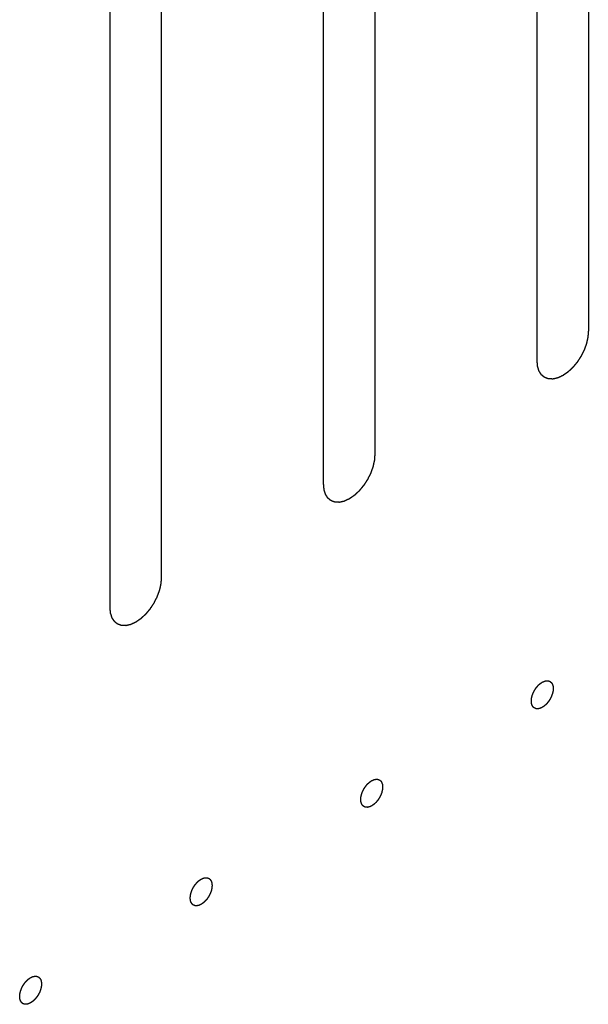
# Model space of a CAD drawing. Header units: inches. Extents: x 5 to 265, y 5 to 171.
# Tile 181 of 212: x 208.769 to 209.359, y 126.343 to 127.363. Entities that reach past the tile are written whole.
import ezdxf

# ---------------------------------------------------------------- set-up
doc = ezdxf.new("R2010")
doc.units = ezdxf.units.IN
doc.header["$LTSCALE"] = 14.96
doc.header["$MEASUREMENT"] = 0
doc.linetypes.add('HIDDEN', pattern=[0.2, 0.1, -0.1])
doc.layers.add('08_ALL_COSMETICS', color=7, linetype='CONTINUOUS')

msp = doc.modelspace()

# ---------------------------------------------------------------- linework, layer by layer
at = {"layer": '08_ALL_COSMETICS', "color": 7, "linetype": 'HIDDEN'}
for p, q in [((209.3587, 127.9996), (209.3587, 127.0402)), ((209.3056, 127.0095), (209.3056, 127.9689)), ((209.1373, 127.8718), (209.1373, 126.9124)), ((209.0843, 126.8818), (209.0843, 127.8412)), ((208.916, 127.744), (208.916, 126.7846)), ((208.863, 126.754), (208.863, 127.7134))]:
    msp.add_line(p, q, dxfattribs=at)
for points, knots in [([(209.3587, 127.0402), (209.3586, 127.0396), (209.3585, 127.0386), (209.3584, 127.037), (209.3583, 127.0357), (209.3582, 127.0348), (209.3582, 127.0343), (209.3582, 127.0339), (209.3581, 127.0335), (209.3579, 127.033), (209.3577, 127.032), (209.3574, 127.0306), (209.3571, 127.0293), (209.3569, 127.0283), (209.3568, 127.0278), (209.3567, 127.0273), (209.3565, 127.0269), (209.3563, 127.0264), (209.356, 127.0254), (209.3555, 127.024), (209.3549, 127.0226), (209.3546, 127.0216), (209.3544, 127.0211), (209.3543, 127.0207), (209.354, 127.0202), (209.3538, 127.0197), (209.3533, 127.0187), (209.3526, 127.0173), (209.3519, 127.016), (209.3514, 127.015), (209.3511, 127.0144), (209.3509, 127.014), (209.3506, 127.0137), (209.3503, 127.0131), (209.3497, 127.0123), (209.3489, 127.011), (209.3481, 127.0097), (209.3475, 127.0088), (209.3471, 127.0083), (209.3469, 127.0079), (209.3466, 127.0076), (209.3462, 127.0071), (209.3456, 127.0063), (209.3446, 127.0052), (209.3437, 127.0041), (209.343, 127.0033), (209.3426, 127.0028), (209.3423, 127.0025), (209.342, 127.0022), (209.3416, 127.0018), (209.3409, 127.0011), (209.3399, 127.0002), (209.3388, 126.9992), (209.3381, 126.9985), (209.3377, 126.9982), (209.3374, 126.9978), (209.3371, 126.9976), (209.3366, 126.9973), (209.3359, 126.9968), (209.3348, 126.9961), (209.3337, 126.9953), (209.3329, 126.9948), (209.3325, 126.9945), (209.3321, 126.9942), (209.3318, 126.9941), (209.3314, 126.9939), (209.3306, 126.9935), (209.3296, 126.993), (209.3285, 126.9925), (209.3278, 126.9922), (209.3273, 126.992), (209.327, 126.9918), (209.3267, 126.9918), (209.3263, 126.9917), (209.3256, 126.9915), (209.3245, 126.9913), (209.3235, 126.991), (209.3228, 126.9909), (209.3224, 126.9908), (209.322, 126.9907), (209.3218, 126.9907), (209.3214, 126.9907), (209.3207, 126.9908), (209.3198, 126.9908), (209.3188, 126.9908), (209.3181, 126.9909), (209.3178, 126.9909), (209.3175, 126.9909), (209.3172, 126.991), (209.3169, 126.9911), (209.3163, 126.9913), (209.3154, 126.9916), (209.3146, 126.9919), (209.314, 126.9922), (209.3137, 126.9923), (209.3134, 126.9924), (209.3132, 126.9926), (209.3129, 126.9928), (209.3124, 126.9932), (209.3118, 126.9937), (209.3111, 126.9943), (209.3106, 126.9947), (209.3103, 126.9949), (209.3101, 126.9951), (209.31, 126.9953), (209.3098, 126.9957), (209.3094, 126.9962), (209.3089, 126.997), (209.3084, 126.9978), (209.308, 126.9984), (209.3078, 126.9987), (209.3077, 126.9989), (209.3076, 126.9993), (209.3074, 126.9997), (209.3072, 127.0004), (209.3069, 127.0014), (209.3066, 127.0024), (209.3064, 127.0031), (209.3063, 127.0035), (209.3061, 127.0038), (209.3061, 127.0042), (209.3061, 127.0046), (209.306, 127.0055), (209.3059, 127.0067), (209.3058, 127.0081), (209.3057, 127.0091), (209.3056, 127.0095)], [0, 0, 0, 0, 0.015625, 0.03125, 0.046875, 0.054688, 0.058594, 0.0625, 0.066406, 0.070312, 0.078125, 0.09375, 0.109375, 0.117188, 0.121094, 0.125, 0.128906, 0.132812, 0.140625, 0.15625, 0.171875, 0.179688, 0.183594, 0.1875, 0.191406, 0.195312, 0.203125, 0.21875, 0.234375, 0.242188, 0.246094, 0.25, 0.253906, 0.257812, 0.265625, 0.28125, 0.296875, 0.304688, 0.308594, 0.3125, 0.316406, 0.320312, 0.328125, 0.34375, 0.359375, 0.367188, 0.371094, 0.375, 0.378906, 0.382812, 0.390625, 0.40625, 0.421875, 0.429688, 0.433594, 0.4375, 0.441406, 0.445312, 0.453125, 0.46875, 0.484375, 0.492188, 0.496094, 0.5, 0.503906, 0.507812, 0.515625, 0.53125, 0.546875, 0.554688, 0.558594, 0.5625, 0.566406, 0.570312, 0.578125, 0.59375, 0.609375, 0.617188, 0.621094, 0.625, 0.628906, 0.632812, 0.640625, 0.65625, 0.671875, 0.679688, 0.683594, 0.6875, 0.691406, 0.695312, 0.703125, 0.71875, 0.734375, 0.742188, 0.746094, 0.75, 0.753906, 0.757812, 0.765625, 0.78125, 0.796875, 0.804688, 0.808594, 0.8125, 0.816406, 0.820312, 0.828125, 0.84375, 0.859375, 0.867188, 0.871094, 0.875, 0.878906, 0.882812, 0.890625, 0.90625, 0.921875, 0.929688, 0.933594, 0.9375, 0.941406, 0.945312, 0.953125, 0.96875, 0.984375, 1, 1, 1, 1]), ([(209.1373, 126.9124), (209.1373, 126.9119), (209.1372, 126.9108), (209.1371, 126.9093), (209.137, 126.908), (209.1369, 126.9071), (209.1369, 126.9065), (209.1369, 126.9062), (209.1367, 126.9057), (209.1366, 126.9052), (209.1364, 126.9042), (209.1361, 126.9029), (209.1358, 126.9015), (209.1356, 126.9005), (209.1354, 126.9), (209.1354, 126.8996), (209.1352, 126.8991), (209.135, 126.8986), (209.1346, 126.8976), (209.1341, 126.8962), (209.1336, 126.8948), (209.1333, 126.8939), (209.1331, 126.8933), (209.1329, 126.8929), (209.1327, 126.8925), (209.1324, 126.8919), (209.1319, 126.8909), (209.1312, 126.8896), (209.1305, 126.8882), (209.1301, 126.8872), (209.1298, 126.8867), (209.1296, 126.8862), (209.1293, 126.8859), (209.129, 126.8854), (209.1284, 126.8845), (209.1276, 126.8832), (209.1267, 126.8819), (209.1262, 126.881), (209.1258, 126.8805), (209.1256, 126.8801), (209.1253, 126.8798), (209.1249, 126.8794), (209.1242, 126.8786), (209.1233, 126.8774), (209.1223, 126.8763), (209.1217, 126.8755), (209.1213, 126.875), (209.121, 126.8747), (209.1207, 126.8744), (209.1203, 126.874), (209.1196, 126.8733), (209.1185, 126.8724), (209.1175, 126.8714), (209.1168, 126.8708), (209.1164, 126.8704), (209.1161, 126.8701), (209.1157, 126.8699), (209.1153, 126.8696), (209.1145, 126.869), (209.1134, 126.8683), (209.1124, 126.8675), (209.1116, 126.867), (209.1112, 126.8667), (209.1108, 126.8664), (209.1105, 126.8663), (209.1101, 126.8661), (209.1093, 126.8658), (209.1083, 126.8653), (209.1072, 126.8648), (209.1064, 126.8644), (209.106, 126.8642), (209.1057, 126.864), (209.1054, 126.864), (209.105, 126.8639), (209.1042, 126.8637), (209.1032, 126.8635), (209.1022, 126.8633), (209.1014, 126.8631), (209.101, 126.863), (209.1007, 126.8629), (209.1004, 126.8629), (209.1001, 126.863), (209.0994, 126.863), (209.0984, 126.863), (209.0975, 126.8631), (209.0968, 126.8631), (209.0964, 126.8631), (209.0961, 126.8631), (209.0959, 126.8632), (209.0956, 126.8633), (209.095, 126.8635), (209.0941, 126.8638), (209.0933, 126.8642), (209.0927, 126.8644), (209.0923, 126.8645), (209.0921, 126.8646), (209.0919, 126.8648), (209.0916, 126.865), (209.0911, 126.8654), (209.0904, 126.866), (209.0898, 126.8665), (209.0893, 126.8669), (209.089, 126.8672), (209.0888, 126.8673), (209.0886, 126.8676), (209.0884, 126.8679), (209.0881, 126.8684), (209.0876, 126.8692), (209.0871, 126.8701), (209.0867, 126.8706), (209.0865, 126.8709), (209.0863, 126.8712), (209.0863, 126.8715), (209.0861, 126.8719), (209.0859, 126.8726), (209.0856, 126.8736), (209.0853, 126.8746), (209.0851, 126.8753), (209.0849, 126.8757), (209.0848, 126.876), (209.0848, 126.8764), (209.0848, 126.8769), (209.0847, 126.8777), (209.0846, 126.8789), (209.0844, 126.8803), (209.0844, 126.8813), (209.0843, 126.8818)], [0, 0, 0, 0, 0.015625, 0.03125, 0.046875, 0.054688, 0.058594, 0.0625, 0.066406, 0.070312, 0.078125, 0.09375, 0.109375, 0.117188, 0.121094, 0.125, 0.128906, 0.132812, 0.140625, 0.15625, 0.171875, 0.179688, 0.183594, 0.1875, 0.191406, 0.195312, 0.203125, 0.21875, 0.234375, 0.242188, 0.246094, 0.25, 0.253906, 0.257812, 0.265625, 0.28125, 0.296875, 0.304688, 0.308594, 0.3125, 0.316406, 0.320312, 0.328125, 0.34375, 0.359375, 0.367188, 0.371094, 0.375, 0.378906, 0.382812, 0.390625, 0.40625, 0.421875, 0.429688, 0.433594, 0.4375, 0.441406, 0.445312, 0.453125, 0.46875, 0.484375, 0.492188, 0.496094, 0.5, 0.503906, 0.507812, 0.515625, 0.53125, 0.546875, 0.554688, 0.558594, 0.5625, 0.566406, 0.570312, 0.578125, 0.59375, 0.609375, 0.617188, 0.621094, 0.625, 0.628906, 0.632812, 0.640625, 0.65625, 0.671875, 0.679688, 0.683594, 0.6875, 0.691406, 0.695312, 0.703125, 0.71875, 0.734375, 0.742188, 0.746094, 0.75, 0.753906, 0.757812, 0.765625, 0.78125, 0.796875, 0.804688, 0.808594, 0.8125, 0.816406, 0.820312, 0.828125, 0.84375, 0.859375, 0.867188, 0.871094, 0.875, 0.878906, 0.882812, 0.890625, 0.90625, 0.921875, 0.929688, 0.933594, 0.9375, 0.941406, 0.945312, 0.953125, 0.96875, 0.984375, 1, 1, 1, 1]), ([(208.916, 126.7846), (208.916, 126.7841), (208.9159, 126.783), (208.9158, 126.7815), (208.9157, 126.7802), (208.9156, 126.7793), (208.9155, 126.7788), (208.9155, 126.7784), (208.9154, 126.778), (208.9153, 126.7774), (208.9151, 126.7764), (208.9148, 126.7751), (208.9145, 126.7737), (208.9142, 126.7727), (208.9141, 126.7722), (208.914, 126.7718), (208.9139, 126.7714), (208.9137, 126.7708), (208.9133, 126.7698), (208.9128, 126.7684), (208.9123, 126.767), (208.9119, 126.7661), (208.9117, 126.7655), (208.9116, 126.7651), (208.9114, 126.7647), (208.9111, 126.7641), (208.9106, 126.7632), (208.9099, 126.7618), (208.9092, 126.7604), (208.9087, 126.7594), (208.9085, 126.7589), (208.9083, 126.7585), (208.908, 126.7581), (208.9077, 126.7576), (208.9071, 126.7567), (208.9063, 126.7554), (208.9054, 126.7541), (208.9048, 126.7533), (208.9045, 126.7528), (208.9043, 126.7524), (208.904, 126.752), (208.9036, 126.7516), (208.9029, 126.7508), (208.902, 126.7496), (208.901, 126.7485), (208.9004, 126.7477), (208.9, 126.7473), (208.8997, 126.7469), (208.8994, 126.7466), (208.899, 126.7462), (208.8983, 126.7456), (208.8972, 126.7446), (208.8962, 126.7437), (208.8955, 126.743), (208.8951, 126.7426), (208.8948, 126.7423), (208.8944, 126.7421), (208.894, 126.7418), (208.8932, 126.7412), (208.8921, 126.7405), (208.891, 126.7397), (208.8903, 126.7392), (208.8898, 126.7389), (208.8895, 126.7387), (208.8892, 126.7385), (208.8888, 126.7383), (208.888, 126.738), (208.8869, 126.7375), (208.8859, 126.737), (208.8851, 126.7366), (208.8847, 126.7364), (208.8844, 126.7363), (208.884, 126.7362), (208.8836, 126.7361), (208.8829, 126.736), (208.8819, 126.7357), (208.8808, 126.7355), (208.8801, 126.7353), (208.8797, 126.7352), (208.8794, 126.7351), (208.8791, 126.7352), (208.8787, 126.7352), (208.8781, 126.7352), (208.8771, 126.7352), (208.8762, 126.7353), (208.8755, 126.7353), (208.8751, 126.7353), (208.8748, 126.7353), (208.8746, 126.7354), (208.8742, 126.7355), (208.8736, 126.7358), (208.8728, 126.7361), (208.8719, 126.7364), (208.8713, 126.7366), (208.871, 126.7367), (208.8707, 126.7368), (208.8706, 126.737), (208.8703, 126.7372), (208.8698, 126.7376), (208.8691, 126.7382), (208.8684, 126.7387), (208.8679, 126.7391), (208.8677, 126.7394), (208.8675, 126.7395), (208.8673, 126.7398), (208.8671, 126.7401), (208.8668, 126.7407), (208.8662, 126.7415), (208.8657, 126.7423), (208.8654, 126.7428), (208.8652, 126.7432), (208.865, 126.7434), (208.8649, 126.7437), (208.8648, 126.7441), (208.8646, 126.7448), (208.8643, 126.7458), (208.864, 126.7468), (208.8637, 126.7475), (208.8636, 126.7479), (208.8635, 126.7482), (208.8635, 126.7486), (208.8634, 126.7491), (208.8634, 126.7499), (208.8632, 126.7511), (208.8631, 126.7525), (208.863, 126.7535), (208.863, 126.754)], [0, 0, 0, 0, 0.015625, 0.03125, 0.046875, 0.054688, 0.058594, 0.0625, 0.066406, 0.070312, 0.078125, 0.09375, 0.109375, 0.117188, 0.121094, 0.125, 0.128906, 0.132812, 0.140625, 0.15625, 0.171875, 0.179688, 0.183594, 0.1875, 0.191406, 0.195312, 0.203125, 0.21875, 0.234375, 0.242188, 0.246094, 0.25, 0.253906, 0.257812, 0.265625, 0.28125, 0.296875, 0.304688, 0.308594, 0.3125, 0.316406, 0.320312, 0.328125, 0.34375, 0.359375, 0.367188, 0.371094, 0.375, 0.378906, 0.382812, 0.390625, 0.40625, 0.421875, 0.429688, 0.433594, 0.4375, 0.441406, 0.445312, 0.453125, 0.46875, 0.484375, 0.492188, 0.496094, 0.5, 0.503906, 0.507812, 0.515625, 0.53125, 0.546875, 0.554688, 0.558594, 0.5625, 0.566406, 0.570312, 0.578125, 0.59375, 0.609375, 0.617188, 0.621094, 0.625, 0.628906, 0.632812, 0.640625, 0.65625, 0.671875, 0.679688, 0.683594, 0.6875, 0.691406, 0.695312, 0.703125, 0.71875, 0.734375, 0.742188, 0.746094, 0.75, 0.753906, 0.757812, 0.765625, 0.78125, 0.796875, 0.804688, 0.808594, 0.8125, 0.816406, 0.820312, 0.828125, 0.84375, 0.859375, 0.867188, 0.871094, 0.875, 0.878906, 0.882812, 0.890625, 0.90625, 0.921875, 0.929688, 0.933594, 0.9375, 0.941406, 0.945312, 0.953125, 0.96875, 0.984375, 1, 1, 1, 1]), ([(209.3109, 126.6505), (209.3106, 126.6503), (209.31, 126.6501), (209.3094, 126.6498), (209.309, 126.6496), (209.3087, 126.6495), (209.3085, 126.6494), (209.3081, 126.6493), (209.3077, 126.6492), (209.3072, 126.6491), (209.3069, 126.6491), (209.3066, 126.649), (209.3064, 126.649), (209.3061, 126.649), (209.3057, 126.649), (209.3052, 126.649), (209.3049, 126.6491), (209.3047, 126.649), (209.3045, 126.6491), (209.3042, 126.6492), (209.3038, 126.6494), (209.3034, 126.6495), (209.3032, 126.6496), (209.3029, 126.6497), (209.3028, 126.6498), (209.3025, 126.65), (209.3022, 126.6503), (209.3019, 126.6505), (209.3017, 126.6507), (209.3015, 126.6508), (209.3014, 126.6511), (209.3012, 126.6513), (209.301, 126.6517), (209.3008, 126.652), (209.3006, 126.6523), (209.3005, 126.6525), (209.3004, 126.6528), (209.3003, 126.6531), (209.3002, 126.6535), (209.3, 126.654), (209.2999, 126.6543), (209.2998, 126.6546), (209.2998, 126.6549), (209.2998, 126.6553), (209.2997, 126.6558), (209.2997, 126.6563), (209.2997, 126.6567), (209.2996, 126.657), (209.2997, 126.6574), (209.2997, 126.6578), (209.2997, 126.6584), (209.2998, 126.6589), (209.2998, 126.6594), (209.2998, 126.6597), (209.2999, 126.66), (209.3, 126.6605), (209.3002, 126.6611), (209.3003, 126.6618), (209.3004, 126.6625), (209.3007, 126.6632), (209.301, 126.6639), (209.3013, 126.6646), (209.3015, 126.6653), (209.3019, 126.666), (209.3022, 126.6668), (209.3026, 126.6675), (209.3029, 126.6682), (209.3034, 126.6688), (209.3038, 126.6695), (209.3042, 126.6701), (209.3046, 126.6708), (209.3051, 126.6714), (209.3056, 126.6719), (209.3061, 126.6725), (209.3066, 126.6731), (209.3071, 126.6736), (209.3076, 126.6741), (209.3081, 126.6745), (209.3084, 126.6748), (209.3087, 126.6751), (209.309, 126.6753), (209.3094, 126.6755), (209.31, 126.676), (209.3106, 126.6764), (209.3109, 126.6766)], [0, 0, 0, 0, 0.03125, 0.046875, 0.054688, 0.0625, 0.070312, 0.078125, 0.09375, 0.109375, 0.117188, 0.125, 0.132812, 0.140625, 0.15625, 0.171875, 0.179688, 0.1875, 0.195312, 0.203125, 0.21875, 0.234375, 0.242188, 0.25, 0.257812, 0.265625, 0.28125, 0.296875, 0.304688, 0.3125, 0.320312, 0.328125, 0.34375, 0.359375, 0.367188, 0.375, 0.382812, 0.390625, 0.40625, 0.421875, 0.429688, 0.4375, 0.445312, 0.453125, 0.46875, 0.484375, 0.492188, 0.5, 0.507812, 0.515625, 0.53125, 0.546875, 0.554688, 0.5625, 0.570312, 0.578125, 0.59375, 0.609375, 0.625, 0.640625, 0.65625, 0.671875, 0.6875, 0.703125, 0.71875, 0.734375, 0.75, 0.765625, 0.78125, 0.796875, 0.8125, 0.828125, 0.84375, 0.859375, 0.875, 0.890625, 0.90625, 0.921875, 0.929688, 0.9375, 0.945312, 0.953125, 0.96875, 1, 1, 1, 1]), ([(209.3109, 126.6766), (209.3113, 126.6768), (209.3119, 126.677), (209.3125, 126.6773), (209.3129, 126.6775), (209.3131, 126.6777), (209.3134, 126.6777), (209.3138, 126.6778), (209.3142, 126.6779), (209.3146, 126.678), (209.315, 126.6781), (209.3153, 126.6781), (209.3155, 126.6781), (209.3158, 126.6781), (209.3162, 126.6781), (209.3166, 126.6781), (209.317, 126.6781), (209.3172, 126.6781), (209.3174, 126.678), (209.3177, 126.6779), (209.3181, 126.6777), (209.3184, 126.6776), (209.3187, 126.6775), (209.319, 126.6774), (209.3191, 126.6773), (209.3193, 126.6771), (209.3196, 126.6768), (209.3199, 126.6766), (209.3202, 126.6764), (209.3204, 126.6763), (209.3205, 126.676), (209.3206, 126.6758), (209.3209, 126.6754), (209.3211, 126.6751), (209.3212, 126.6748), (209.3214, 126.6746), (209.3215, 126.6743), (209.3216, 126.674), (209.3217, 126.6736), (209.3218, 126.6731), (209.3219, 126.6728), (209.322, 126.6726), (209.3221, 126.6722), (209.3221, 126.6718), (209.3221, 126.6713), (209.3222, 126.6708), (209.3222, 126.6704), (209.3223, 126.6701), (209.3222, 126.6698), (209.3222, 126.6693), (209.3221, 126.6688), (209.3221, 126.6682), (209.3221, 126.6678), (209.3221, 126.6674), (209.322, 126.6671), (209.3219, 126.6666), (209.3217, 126.666), (209.3216, 126.6653), (209.3214, 126.6646), (209.3211, 126.6639), (209.3209, 126.6632), (209.3206, 126.6625), (209.3204, 126.6618), (209.32, 126.6611), (209.3197, 126.6603), (209.3193, 126.6596), (209.319, 126.6589), (209.3185, 126.6583), (209.3181, 126.6576), (209.3177, 126.657), (209.3172, 126.6563), (209.3167, 126.6558), (209.3163, 126.6552), (209.3158, 126.6546), (209.3153, 126.654), (209.3148, 126.6535), (209.3142, 126.653), (209.3138, 126.6526), (209.3134, 126.6523), (209.3132, 126.652), (209.3129, 126.6518), (209.3125, 126.6516), (209.3119, 126.6511), (209.3113, 126.6507), (209.3109, 126.6505)], [0, 0, 0, 0, 0.03125, 0.046875, 0.054688, 0.0625, 0.070312, 0.078125, 0.09375, 0.109375, 0.117188, 0.125, 0.132812, 0.140625, 0.15625, 0.171875, 0.179688, 0.1875, 0.195312, 0.203125, 0.21875, 0.234375, 0.242188, 0.25, 0.257812, 0.265625, 0.28125, 0.296875, 0.304688, 0.3125, 0.320312, 0.328125, 0.34375, 0.359375, 0.367188, 0.375, 0.382812, 0.390625, 0.40625, 0.421875, 0.429688, 0.4375, 0.445312, 0.453125, 0.46875, 0.484375, 0.492188, 0.5, 0.507812, 0.515625, 0.53125, 0.546875, 0.554688, 0.5625, 0.570312, 0.578125, 0.59375, 0.609375, 0.625, 0.640625, 0.65625, 0.671875, 0.6875, 0.703125, 0.71875, 0.734375, 0.75, 0.765625, 0.78125, 0.796875, 0.8125, 0.828125, 0.84375, 0.859375, 0.875, 0.890625, 0.90625, 0.921875, 0.929688, 0.9375, 0.945312, 0.953125, 0.96875, 1, 1, 1, 1]), ([(209.1342, 126.5484), (209.1338, 126.5483), (209.1332, 126.548), (209.1326, 126.5477), (209.1322, 126.5475), (209.132, 126.5474), (209.1317, 126.5474), (209.1313, 126.5473), (209.1309, 126.5472), (209.1305, 126.5471), (209.1301, 126.547), (209.1298, 126.5469), (209.1296, 126.5469), (209.1293, 126.5469), (209.1289, 126.547), (209.1285, 126.547), (209.1281, 126.547), (209.1279, 126.547), (209.1277, 126.5471), (209.1274, 126.5472), (209.127, 126.5473), (209.1267, 126.5474), (209.1264, 126.5476), (209.1262, 126.5476), (209.126, 126.5478), (209.1258, 126.548), (209.1255, 126.5482), (209.1252, 126.5485), (209.1249, 126.5487), (209.1247, 126.5488), (209.1246, 126.549), (209.1245, 126.5493), (209.1242, 126.5496), (209.124, 126.55), (209.1239, 126.5502), (209.1237, 126.5504), (209.1236, 126.5507), (209.1235, 126.551), (209.1234, 126.5515), (209.1233, 126.5519), (209.1232, 126.5523), (209.1231, 126.5525), (209.123, 126.5528), (209.123, 126.5532), (209.123, 126.5537), (209.1229, 126.5542), (209.1229, 126.5547), (209.1228, 126.555), (209.1229, 126.5553), (209.1229, 126.5557), (209.123, 126.5563), (209.123, 126.5568), (209.123, 126.5573), (209.123, 126.5576), (209.1231, 126.558), (209.1232, 126.5584), (209.1234, 126.559), (209.1236, 126.5597), (209.1237, 126.5604), (209.124, 126.5611), (209.1242, 126.5619), (209.1245, 126.5626), (209.1247, 126.5633), (209.1251, 126.564), (209.1254, 126.5647), (209.1258, 126.5654), (209.1261, 126.5661), (209.1266, 126.5668), (209.127, 126.5674), (209.1274, 126.5681), (209.1279, 126.5687), (209.1284, 126.5693), (209.1288, 126.5699), (209.1293, 126.5705), (209.1298, 126.5711), (209.1303, 126.5715), (209.1309, 126.572), (209.1313, 126.5724), (209.1317, 126.5728), (209.1319, 126.573), (209.1322, 126.5732), (209.1326, 126.5735), (209.1332, 126.5739), (209.1338, 126.5743), (209.1342, 126.5746)], [0, 0, 0, 0, 0.03125, 0.046875, 0.054688, 0.0625, 0.070312, 0.078125, 0.09375, 0.109375, 0.117188, 0.125, 0.132812, 0.140625, 0.15625, 0.171875, 0.179688, 0.1875, 0.195312, 0.203125, 0.21875, 0.234375, 0.242188, 0.25, 0.257812, 0.265625, 0.28125, 0.296875, 0.304688, 0.3125, 0.320312, 0.328125, 0.34375, 0.359375, 0.367188, 0.375, 0.382812, 0.390625, 0.40625, 0.421875, 0.429688, 0.4375, 0.445312, 0.453125, 0.46875, 0.484375, 0.492188, 0.5, 0.507812, 0.515625, 0.53125, 0.546875, 0.554688, 0.5625, 0.570312, 0.578125, 0.59375, 0.609375, 0.625, 0.640625, 0.65625, 0.671875, 0.6875, 0.703125, 0.71875, 0.734375, 0.75, 0.765625, 0.78125, 0.796875, 0.8125, 0.828125, 0.84375, 0.859375, 0.875, 0.890625, 0.90625, 0.921875, 0.929688, 0.9375, 0.945312, 0.953125, 0.96875, 1, 1, 1, 1]), ([(209.1342, 126.5746), (209.1345, 126.5747), (209.1351, 126.575), (209.1357, 126.5753), (209.1361, 126.5754), (209.1364, 126.5756), (209.1366, 126.5756), (209.137, 126.5757), (209.1374, 126.5758), (209.1379, 126.5759), (209.1382, 126.576), (209.1385, 126.5761), (209.1387, 126.576), (209.139, 126.576), (209.1394, 126.576), (209.1399, 126.576), (209.1402, 126.576), (209.1404, 126.576), (209.1406, 126.5759), (209.1409, 126.5758), (209.1413, 126.5757), (209.1417, 126.5755), (209.1419, 126.5754), (209.1422, 126.5754), (209.1423, 126.5752), (209.1426, 126.575), (209.1429, 126.5748), (209.1432, 126.5745), (209.1434, 126.5743), (209.1436, 126.5742), (209.1437, 126.574), (209.1439, 126.5737), (209.1441, 126.5734), (209.1443, 126.573), (209.1445, 126.5727), (209.1446, 126.5726), (209.1447, 126.5723), (209.1448, 126.5719), (209.1449, 126.5715), (209.1451, 126.5711), (209.1452, 126.5707), (209.1453, 126.5705), (209.1453, 126.5702), (209.1453, 126.5698), (209.1454, 126.5692), (209.1454, 126.5687), (209.1454, 126.5683), (209.1455, 126.568), (209.1454, 126.5677), (209.1454, 126.5672), (209.1454, 126.5667), (209.1453, 126.5661), (209.1453, 126.5657), (209.1453, 126.5654), (209.1452, 126.565), (209.1451, 126.5645), (209.1449, 126.564), (209.1448, 126.5633), (209.1447, 126.5626), (209.1444, 126.5618), (209.1441, 126.5611), (209.1438, 126.5604), (209.1436, 126.5597), (209.1432, 126.559), (209.1429, 126.5583), (209.1425, 126.5576), (209.1422, 126.5569), (209.1417, 126.5562), (209.1413, 126.5556), (209.1409, 126.5549), (209.1405, 126.5542), (209.14, 126.5537), (209.1395, 126.5531), (209.139, 126.5525), (209.1385, 126.5519), (209.138, 126.5515), (209.1375, 126.551), (209.137, 126.5505), (209.1367, 126.5502), (209.1364, 126.55), (209.1361, 126.5498), (209.1357, 126.5495), (209.1351, 126.5491), (209.1345, 126.5487), (209.1342, 126.5484)], [0, 0, 0, 0, 0.03125, 0.046875, 0.054688, 0.0625, 0.070312, 0.078125, 0.09375, 0.109375, 0.117188, 0.125, 0.132812, 0.140625, 0.15625, 0.171875, 0.179688, 0.1875, 0.195312, 0.203125, 0.21875, 0.234375, 0.242188, 0.25, 0.257812, 0.265625, 0.28125, 0.296875, 0.304688, 0.3125, 0.320312, 0.328125, 0.34375, 0.359375, 0.367188, 0.375, 0.382812, 0.390625, 0.40625, 0.421875, 0.429688, 0.4375, 0.445312, 0.453125, 0.46875, 0.484375, 0.492188, 0.5, 0.507812, 0.515625, 0.53125, 0.546875, 0.554688, 0.5625, 0.570312, 0.578125, 0.59375, 0.609375, 0.625, 0.640625, 0.65625, 0.671875, 0.6875, 0.703125, 0.71875, 0.734375, 0.75, 0.765625, 0.78125, 0.796875, 0.8125, 0.828125, 0.84375, 0.859375, 0.875, 0.890625, 0.90625, 0.921875, 0.929688, 0.9375, 0.945312, 0.953125, 0.96875, 1, 1, 1, 1]), ([(208.9574, 126.4464), (208.957, 126.4462), (208.9565, 126.4459), (208.9558, 126.4456), (208.9555, 126.4455), (208.9552, 126.4453), (208.9549, 126.4453), (208.9546, 126.4452), (208.9541, 126.4451), (208.9537, 126.445), (208.9533, 126.4449), (208.9531, 126.4448), (208.9528, 126.4449), (208.9525, 126.4449), (208.9521, 126.4449), (208.9517, 126.4449), (208.9514, 126.4449), (208.9511, 126.4449), (208.9509, 126.445), (208.9506, 126.4451), (208.9503, 126.4453), (208.9499, 126.4454), (208.9496, 126.4455), (208.9494, 126.4456), (208.9492, 126.4457), (208.949, 126.4459), (208.9487, 126.4462), (208.9484, 126.4464), (208.9482, 126.4466), (208.948, 126.4467), (208.9479, 126.4469), (208.9477, 126.4472), (208.9475, 126.4476), (208.9472, 126.4479), (208.9471, 126.4482), (208.9469, 126.4484), (208.9469, 126.4486), (208.9468, 126.449), (208.9466, 126.4494), (208.9465, 126.4498), (208.9464, 126.4502), (208.9463, 126.4504), (208.9463, 126.4508), (208.9462, 126.4512), (208.9462, 126.4517), (208.9461, 126.4522), (208.9461, 126.4526), (208.9461, 126.4529), (208.9461, 126.4532), (208.9461, 126.4537), (208.9462, 126.4542), (208.9462, 126.4548), (208.9463, 126.4552), (208.9463, 126.4556), (208.9464, 126.4559), (208.9465, 126.4564), (208.9466, 126.457), (208.9468, 126.4577), (208.9469, 126.4584), (208.9472, 126.4591), (208.9474, 126.4598), (208.9477, 126.4605), (208.9479, 126.4612), (208.9483, 126.4619), (208.9487, 126.4626), (208.949, 126.4633), (208.9494, 126.4641), (208.9498, 126.4647), (208.9502, 126.4654), (208.9507, 126.466), (208.9511, 126.4667), (208.9516, 126.4672), (208.9521, 126.4678), (208.9526, 126.4684), (208.953, 126.469), (208.9536, 126.4695), (208.9541, 126.47), (208.9545, 126.4704), (208.9549, 126.4707), (208.9551, 126.471), (208.9554, 126.4711), (208.9558, 126.4714), (208.9565, 126.4718), (208.957, 126.4722), (208.9574, 126.4725)], [0, 0, 0, 0, 0.03125, 0.046875, 0.054688, 0.0625, 0.070312, 0.078125, 0.09375, 0.109375, 0.117188, 0.125, 0.132812, 0.140625, 0.15625, 0.171875, 0.179688, 0.1875, 0.195312, 0.203125, 0.21875, 0.234375, 0.242188, 0.25, 0.257812, 0.265625, 0.28125, 0.296875, 0.304688, 0.3125, 0.320312, 0.328125, 0.34375, 0.359375, 0.367188, 0.375, 0.382812, 0.390625, 0.40625, 0.421875, 0.429688, 0.4375, 0.445312, 0.453125, 0.46875, 0.484375, 0.492188, 0.5, 0.507812, 0.515625, 0.53125, 0.546875, 0.554688, 0.5625, 0.570312, 0.578125, 0.59375, 0.609375, 0.625, 0.640625, 0.65625, 0.671875, 0.6875, 0.703125, 0.71875, 0.734375, 0.75, 0.765625, 0.78125, 0.796875, 0.8125, 0.828125, 0.84375, 0.859375, 0.875, 0.890625, 0.90625, 0.921875, 0.929688, 0.9375, 0.945312, 0.953125, 0.96875, 1, 1, 1, 1]), ([(208.9574, 126.4725), (208.9578, 126.4727), (208.9583, 126.4729), (208.9589, 126.4732), (208.9593, 126.4734), (208.9596, 126.4735), (208.9598, 126.4736), (208.9602, 126.4737), (208.9606, 126.4738), (208.9611, 126.4739), (208.9614, 126.4739), (208.9617, 126.474), (208.9619, 126.474), (208.9623, 126.474), (208.9627, 126.474), (208.9631, 126.474), (208.9634, 126.4739), (208.9637, 126.4739), (208.9639, 126.4738), (208.9642, 126.4737), (208.9645, 126.4736), (208.9649, 126.4735), (208.9652, 126.4734), (208.9654, 126.4733), (208.9656, 126.4731), (208.9658, 126.473), (208.9661, 126.4727), (208.9664, 126.4725), (208.9666, 126.4723), (208.9668, 126.4721), (208.9669, 126.4719), (208.9671, 126.4716), (208.9673, 126.4713), (208.9675, 126.471), (208.9677, 126.4707), (208.9678, 126.4705), (208.9679, 126.4702), (208.968, 126.4699), (208.9682, 126.4694), (208.9683, 126.469), (208.9684, 126.4687), (208.9685, 126.4684), (208.9685, 126.4681), (208.9685, 126.4677), (208.9686, 126.4672), (208.9686, 126.4667), (208.9687, 126.4663), (208.9687, 126.466), (208.9687, 126.4656), (208.9686, 126.4652), (208.9686, 126.4646), (208.9686, 126.4641), (208.9685, 126.4636), (208.9685, 126.4633), (208.9684, 126.4629), (208.9683, 126.4625), (208.9682, 126.4619), (208.968, 126.4612), (208.9679, 126.4605), (208.9676, 126.4598), (208.9673, 126.4591), (208.9671, 126.4584), (208.9668, 126.4576), (208.9664, 126.4569), (208.9661, 126.4562), (208.9657, 126.4555), (208.9654, 126.4548), (208.965, 126.4542), (208.9645, 126.4535), (208.9641, 126.4529), (208.9637, 126.4522), (208.9632, 126.4516), (208.9627, 126.451), (208.9622, 126.4505), (208.9617, 126.4499), (208.9612, 126.4494), (208.9607, 126.4489), (208.9602, 126.4485), (208.9599, 126.4482), (208.9596, 126.4479), (208.9593, 126.4477), (208.959, 126.4475), (208.9583, 126.447), (208.9578, 126.4466), (208.9574, 126.4464)], [0, 0, 0, 0, 0.03125, 0.046875, 0.054688, 0.0625, 0.070312, 0.078125, 0.09375, 0.109375, 0.117188, 0.125, 0.132812, 0.140625, 0.15625, 0.171875, 0.179688, 0.1875, 0.195312, 0.203125, 0.21875, 0.234375, 0.242188, 0.25, 0.257812, 0.265625, 0.28125, 0.296875, 0.304688, 0.3125, 0.320312, 0.328125, 0.34375, 0.359375, 0.367188, 0.375, 0.382812, 0.390625, 0.40625, 0.421875, 0.429688, 0.4375, 0.445312, 0.453125, 0.46875, 0.484375, 0.492188, 0.5, 0.507812, 0.515625, 0.53125, 0.546875, 0.554688, 0.5625, 0.570312, 0.578125, 0.59375, 0.609375, 0.625, 0.640625, 0.65625, 0.671875, 0.6875, 0.703125, 0.71875, 0.734375, 0.75, 0.765625, 0.78125, 0.796875, 0.8125, 0.828125, 0.84375, 0.859375, 0.875, 0.890625, 0.90625, 0.921875, 0.929688, 0.9375, 0.945312, 0.953125, 0.96875, 1, 1, 1, 1]), ([(208.7806, 126.3443), (208.7802, 126.3441), (208.7797, 126.3439), (208.7791, 126.3436), (208.7787, 126.3434), (208.7784, 126.3433), (208.7781, 126.3432), (208.7778, 126.3431), (208.7774, 126.343), (208.7769, 126.3429), (208.7766, 126.3429), (208.7763, 126.3428), (208.7761, 126.3428), (208.7757, 126.3428), (208.7753, 126.3428), (208.7749, 126.3429), (208.7746, 126.3429), (208.7743, 126.3429), (208.7741, 126.343), (208.7738, 126.3431), (208.7735, 126.3432), (208.7731, 126.3433), (208.7728, 126.3434), (208.7726, 126.3435), (208.7724, 126.3437), (208.7722, 126.3438), (208.7719, 126.3441), (208.7716, 126.3443), (208.7714, 126.3445), (208.7712, 126.3447), (208.7711, 126.3449), (208.7709, 126.3452), (208.7707, 126.3455), (208.7705, 126.3458), (208.7703, 126.3461), (208.7702, 126.3463), (208.7701, 126.3466), (208.77, 126.3469), (208.7698, 126.3474), (208.7697, 126.3478), (208.7696, 126.3481), (208.7695, 126.3484), (208.7695, 126.3487), (208.7695, 126.3491), (208.7694, 126.3496), (208.7694, 126.3501), (208.7693, 126.3505), (208.7693, 126.3508), (208.7693, 126.3512), (208.7694, 126.3516), (208.7694, 126.3522), (208.7694, 126.3527), (208.7695, 126.3532), (208.7695, 126.3535), (208.7696, 126.3539), (208.7697, 126.3543), (208.7698, 126.3549), (208.77, 126.3556), (208.7701, 126.3563), (208.7704, 126.357), (208.7707, 126.3577), (208.7709, 126.3584), (208.7712, 126.3592), (208.7716, 126.3599), (208.7719, 126.3606), (208.7723, 126.3613), (208.7726, 126.362), (208.773, 126.3626), (208.7735, 126.3633), (208.7739, 126.3639), (208.7743, 126.3646), (208.7748, 126.3652), (208.7753, 126.3658), (208.7758, 126.3663), (208.7763, 126.3669), (208.7768, 126.3674), (208.7773, 126.3679), (208.7778, 126.3683), (208.7781, 126.3686), (208.7784, 126.3689), (208.7787, 126.3691), (208.779, 126.3693), (208.7797, 126.3698), (208.7802, 126.3702), (208.7806, 126.3704)], [0, 0, 0, 0, 0.03125, 0.046875, 0.054688, 0.0625, 0.070312, 0.078125, 0.09375, 0.109375, 0.117188, 0.125, 0.132812, 0.140625, 0.15625, 0.171875, 0.179688, 0.1875, 0.195312, 0.203125, 0.21875, 0.234375, 0.242188, 0.25, 0.257812, 0.265625, 0.28125, 0.296875, 0.304688, 0.3125, 0.320312, 0.328125, 0.34375, 0.359375, 0.367188, 0.375, 0.382812, 0.390625, 0.40625, 0.421875, 0.429688, 0.4375, 0.445312, 0.453125, 0.46875, 0.484375, 0.492188, 0.5, 0.507812, 0.515625, 0.53125, 0.546875, 0.554688, 0.5625, 0.570312, 0.578125, 0.59375, 0.609375, 0.625, 0.640625, 0.65625, 0.671875, 0.6875, 0.703125, 0.71875, 0.734375, 0.75, 0.765625, 0.78125, 0.796875, 0.8125, 0.828125, 0.84375, 0.859375, 0.875, 0.890625, 0.90625, 0.921875, 0.929688, 0.9375, 0.945312, 0.953125, 0.96875, 1, 1, 1, 1]), ([(208.7806, 126.3704), (208.781, 126.3706), (208.7815, 126.3709), (208.7822, 126.3712), (208.7825, 126.3713), (208.7828, 126.3715), (208.7831, 126.3715), (208.7834, 126.3716), (208.7839, 126.3717), (208.7843, 126.3718), (208.7847, 126.3719), (208.7849, 126.372), (208.7852, 126.3719), (208.7855, 126.3719), (208.7859, 126.3719), (208.7863, 126.3719), (208.7866, 126.3719), (208.7869, 126.3719), (208.7871, 126.3718), (208.7874, 126.3717), (208.7877, 126.3715), (208.7881, 126.3714), (208.7884, 126.3713), (208.7886, 126.3712), (208.7888, 126.3711), (208.789, 126.3709), (208.7893, 126.3706), (208.7896, 126.3704), (208.7898, 126.3702), (208.79, 126.3701), (208.7901, 126.3699), (208.7903, 126.3696), (208.7905, 126.3692), (208.7908, 126.3689), (208.7909, 126.3686), (208.7911, 126.3684), (208.7911, 126.3682), (208.7912, 126.3678), (208.7914, 126.3674), (208.7915, 126.367), (208.7916, 126.3666), (208.7917, 126.3664), (208.7917, 126.366), (208.7918, 126.3656), (208.7918, 126.3651), (208.7919, 126.3646), (208.7919, 126.3642), (208.7919, 126.3639), (208.7919, 126.3636), (208.7919, 126.3631), (208.7918, 126.3626), (208.7918, 126.362), (208.7917, 126.3616), (208.7917, 126.3612), (208.7916, 126.3609), (208.7915, 126.3604), (208.7914, 126.3598), (208.7912, 126.3591), (208.7911, 126.3584), (208.7908, 126.3577), (208.7906, 126.357), (208.7903, 126.3563), (208.7901, 126.3556), (208.7897, 126.3549), (208.7893, 126.3542), (208.789, 126.3535), (208.7886, 126.3527), (208.7882, 126.3521), (208.7878, 126.3514), (208.7873, 126.3508), (208.7869, 126.3501), (208.7864, 126.3496), (208.7859, 126.349), (208.7854, 126.3484), (208.785, 126.3478), (208.7844, 126.3473), (208.7839, 126.3468), (208.7835, 126.3464), (208.7831, 126.3461), (208.7829, 126.3458), (208.7826, 126.3457), (208.7822, 126.3454), (208.7815, 126.345), (208.781, 126.3446), (208.7806, 126.3443)], [0, 0, 0, 0, 0.03125, 0.046875, 0.054688, 0.0625, 0.070312, 0.078125, 0.09375, 0.109375, 0.117188, 0.125, 0.132812, 0.140625, 0.15625, 0.171875, 0.179688, 0.1875, 0.195312, 0.203125, 0.21875, 0.234375, 0.242188, 0.25, 0.257812, 0.265625, 0.28125, 0.296875, 0.304688, 0.3125, 0.320312, 0.328125, 0.34375, 0.359375, 0.367188, 0.375, 0.382812, 0.390625, 0.40625, 0.421875, 0.429688, 0.4375, 0.445312, 0.453125, 0.46875, 0.484375, 0.492188, 0.5, 0.507812, 0.515625, 0.53125, 0.546875, 0.554688, 0.5625, 0.570312, 0.578125, 0.59375, 0.609375, 0.625, 0.640625, 0.65625, 0.671875, 0.6875, 0.703125, 0.71875, 0.734375, 0.75, 0.765625, 0.78125, 0.796875, 0.8125, 0.828125, 0.84375, 0.859375, 0.875, 0.890625, 0.90625, 0.921875, 0.929688, 0.9375, 0.945312, 0.953125, 0.96875, 1, 1, 1, 1])]:
    msp.add_open_spline(points, degree=3, knots=knots, dxfattribs=at)

doc.saveas('drawing.dxf')
